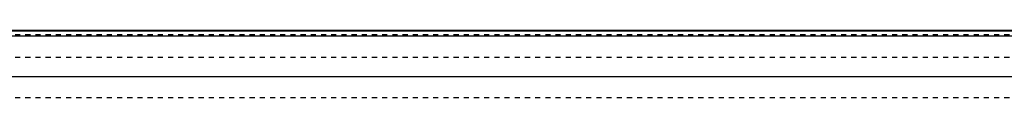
# Model space of a CAD drawing. Extents: x -906 to 181, y -120 to 120.
# Tile 13 of 16: x -318 to -125, y 64 to 77. Entities that reach past the tile are written whole.
import ezdxf

# ---------------------------------------------------------------- set-up
doc = ezdxf.new("R2010")
doc.units = 0
doc.linetypes.add('DASHED', pattern=[2, 1, -1])
doc.layers.add('AM_0', color=7, linetype='CONTINUOUS')
doc.layers.add('AM_3', color=7, linetype='DASHED')

msp = doc.modelspace()

# ---------------------------------------------------------------- linework, layer by layer
at = {"layer": 'AM_0', "color": 7, "linetype": 'CONTINUOUS'}
for p, q in [((75, 77.32), (-390.79, 77.32)), ((-390.6, 77.28), (75, 77.28)), ((-386.5, 76.29), (75, 76.29)), ((-367.3, 68.3), (75, 68.3))]:
    msp.add_line(p, q, dxfattribs=at)
at = {"layer": 'AM_3', "color": 6, "linetype": 'DASHED'}
for p, q in [((-509, 76.54), (75, 76.54)), ((-509, 72.1), (75, 72.1)), ((-509, 64.2), (75, 64.2))]:
    msp.add_line(p, q, dxfattribs=at)

doc.saveas('drawing.dxf')
